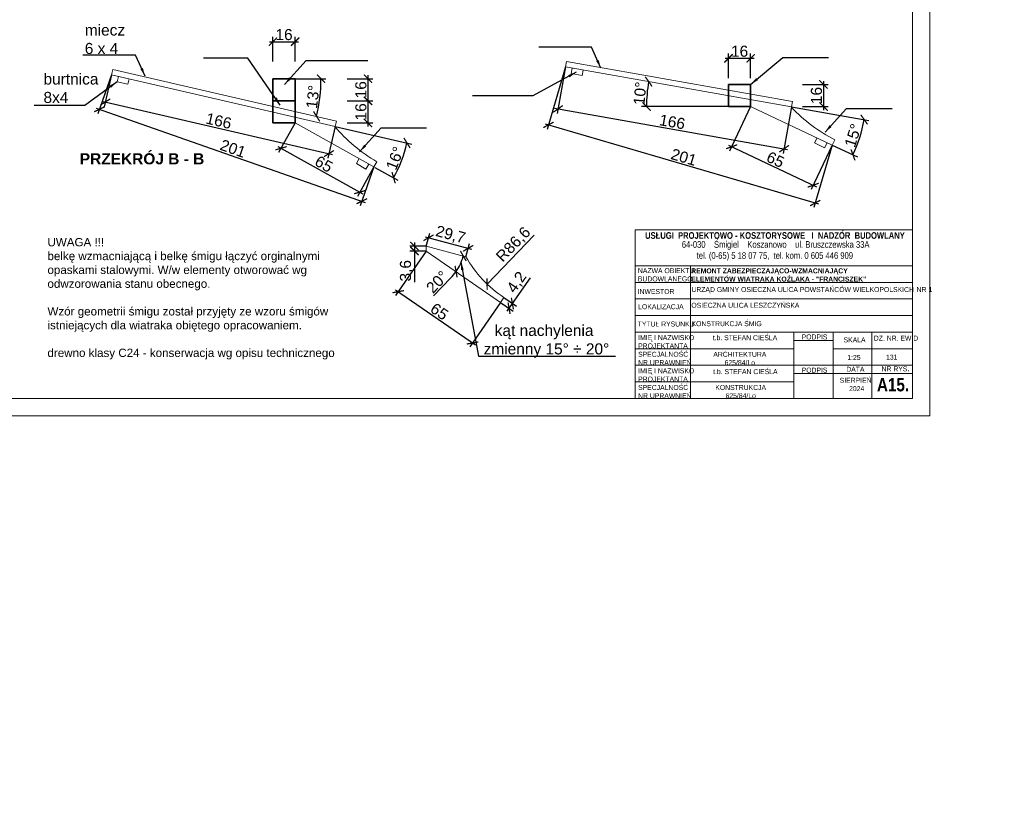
# Model space of a CAD drawing. Header units: millimetres. Extents: x -80660 to 263001, y 590205 to 619905.
# Tile 43 of 64: x 121070 to 128191, y 609684 to 615344. Entities that reach past the tile are written whole.
import ezdxf

# ---------------------------------------------------------------- set-up
doc = ezdxf.new("R2010")
doc.units = ezdxf.units.MM
doc.layers.add('l.c.35', color=6, linetype='Continuous', lineweight=35)
doc.layers.add('l.c.9', color=3, linetype='Continuous', lineweight=9)
doc.styles.add('styl1', font='arial.ttf')
doc.dimstyles.new('stefan', dxfattribs={"dimtxt": 80, "dimasz": 60, "dimexe": 35, "dimexo": 0, "dimgap": 10, "dimtad": 1, "dimdec": 1, "dimlfac": 0.1, "dimtxsty": 'styl1', "dimblk": 'ARCHTICK', "dimcen": 2.5, "dimdle": 25, "dimadec": 0, "dimazin": 0, "dimtfac": 1, "dimtdec": 1, "dimtmove": 0, "dimatfit": 3, "dimfxl": 1, "dimarcsym": 0})

# ---------------------------------------------------------------- blocks, each defined once
blk = doc.blocks.new('_ArchTick')
at = {"color": 0, "const_width": 0.15}
blk.add_lwpolyline([(-0.5, -0.5), (0.5, 0.5)], dxfattribs=at)
blk = doc.blocks.new('*D958')
at = {"layer": 'Defpoints', "color": 0}
for p in [(125017, 615002.6), (126651.7, 614714.4), (126598.2, 614410.8)]:
    blk.add_point(p, dxfattribs=at)
at = {"layer": 'l.c.9', "color": 0, "lineweight": -2}
for p, q in [((125017, 615002.6), (124957.3, 614664.6)), ((126651.7, 614714.4), (126592.1, 614376.3)), ((124938.8, 614703.4), (126622.8, 614406.4))]:
    blk.add_line(p, q, dxfattribs=at)
at = {"layer": 'l.c.9', "color": 0, "lineweight": -2, "xscale": 60, "yscale": 60, "zscale": 60}
for p, rotation in [((124963.4, 614699), 169.999999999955), ((126598.2, 614410.8), 349.999999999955)]:
    blk.add_blockref('_ArchTick', p, dxfattribs=dict(at, rotation=rotation))
at = {"layer": 'l.c.9', "color": 0, "insert": (125789.6, 614605), "char_height": 80, "attachment_point": 5, "rotation": 350, "style": 'styl1'}
blk.add_mtext('166', dxfattribs=at)
blk = doc.blocks.new('*D959')
at = {"layer": 'Defpoints', "color": 0}
for p in [(126356.5, 615065.2), (126196.5, 614921.4), (126356.5, 614921.4)]:
    blk.add_point(p, dxfattribs=at)
at = {"layer": 'l.c.9', "color": 0, "lineweight": -2}
for p, q in [((126171.5, 615065.2), (126381.5, 615065.2)), ((126196.5, 614921.4), (126196.5, 615100.2)), ((126356.5, 614921.4), (126356.5, 615100.2))]:
    blk.add_line(p, q, dxfattribs=at)
at = {"layer": 'l.c.9', "color": 0, "lineweight": -2, "xscale": 60, "yscale": 60, "zscale": 60, "rotation": 180}
blk.add_blockref('_ArchTick', (126196.5, 615065.2), dxfattribs=at)
at = {"layer": 'l.c.9', "color": 0, "lineweight": -2, "xscale": 60, "yscale": 60, "zscale": 60}
blk.add_blockref('_ArchTick', (126356.5, 615065.2), dxfattribs=at)
at = {"layer": 'l.c.9', "color": 0, "insert": (126276.5, 615116), "char_height": 80, "attachment_point": 5, "style": 'styl1'}
blk.add_mtext('16', dxfattribs=at)
blk = doc.blocks.new('*D957')
at = {"layer": 'Defpoints', "color": 0}
for p in [(126732.6, 614875.8), (126732.6, 614715.8), (126883.3, 614715.8)]:
    blk.add_point(p, dxfattribs=at)
at = {"layer": 'l.c.9', "color": 0, "lineweight": -2}
for p, q in [((126732.6, 614875.8), (126918.3, 614875.8)), ((126883.3, 614900.8), (126883.3, 614690.8)), ((126732.6, 614715.8), (126918.3, 614715.8))]:
    blk.add_line(p, q, dxfattribs=at)
at = {"layer": 'l.c.9', "color": 0, "lineweight": -2, "xscale": 60, "yscale": 60, "zscale": 60}
for p, rotation in [((126883.3, 614875.8), 90), ((126883.3, 614715.8), 270)]:
    blk.add_blockref('_ArchTick', p, dxfattribs=dict(at, rotation=rotation))
at = {"layer": 'l.c.9', "color": 0, "insert": (126832.5, 614795.8), "char_height": 80, "attachment_point": 5, "rotation": 90, "style": 'styl1'}
blk.add_mtext('16', dxfattribs=at)
blk = doc.blocks.new('*D960')
at = {"layer": 'Defpoints', "color": 0}
for p in [(125017, 615002.6), (125610.1, 614836.6), (126196.5, 614715.8), (126356.5, 614715.8), (126651.7, 614714.4)]:
    blk.add_point(p, dxfattribs=at)
at = {"layer": 'l.c.9', "color": 0, "lineweight": -2}
blk.add_line((126196.5, 614715.8), (125568.1, 614715.8), dxfattribs=at)
blk.add_arc((126643.5, 614715.8), 1040.4, 170, 180, dxfattribs=at)
at = {"layer": 'l.c.9', "color": 0, "lineweight": -2, "xscale": 60, "yscale": 60, "zscale": 60}
for p, rotation in [((125618.9, 614896.5), 80.00000000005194), ((125603.1, 614715.8), 269.9999999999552)]:
    blk.add_blockref('_ArchTick', p, dxfattribs=dict(at, rotation=rotation))
at = {"layer": 'l.c.9', "color": 0, "insert": (125556.4, 614811), "char_height": 80, "attachment_point": 5, "rotation": 85, "style": 'styl1'}
blk.add_mtext('10%%d', dxfattribs=at)
blk = doc.blocks.new('*D961')
at = {"layer": 'Defpoints', "color": 0}
for p in [(125017, 615002.6), (126946.2, 614437.4), (126823.4, 614018.5)]:
    blk.add_point(p, dxfattribs=at)
at = {"layer": 'l.c.9', "color": 0, "lineweight": -2}
for p, q in [((125017, 615002.6), (124884.4, 614550.1)), ((124870.2, 614590.7), (126847.4, 614011.4)), ((126946.2, 614437.4), (126813.6, 613984.9))]:
    blk.add_line(p, q, dxfattribs=at)
at = {"layer": 'l.c.9', "color": 0, "lineweight": -2, "xscale": 60, "yscale": 60, "zscale": 60}
for p, rotation in [((124894.2, 614583.7), 163.6697156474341), ((126823.4, 614018.5), 343.6697156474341)]:
    blk.add_blockref('_ArchTick', p, dxfattribs=dict(at, rotation=rotation))
at = {"layer": 'l.c.9', "color": 0, "insert": (125873.1, 614349.9), "char_height": 80, "attachment_point": 5, "rotation": 343.66972, "style": 'styl1'}
blk.add_mtext('201', dxfattribs=at)
blk = doc.blocks.new('*D962')
at = {"layer": 'Defpoints', "color": 0}
for p in [(125017, 615002.6), (126356.3, 614715.8), (126651.7, 614714.4), (126946.2, 614437.4), (127131.1, 614449)]:
    blk.add_point(p, dxfattribs=at)
at = {"layer": 'l.c.9', "color": 0, "lineweight": -2}
for p, q in [((126651.7, 614714.4), (127212.2, 614615.6)), ((126946.2, 614437.4), (127128.2, 614351.5))]:
    blk.add_line(p, q, dxfattribs=at)
blk.add_arc((126185, 614796.7), 1008, 334.73102, 350, dxfattribs=at)
at = {"layer": 'l.c.9', "color": 0, "lineweight": -2, "xscale": 60, "yscale": 60, "zscale": 60}
for p, rotation in [((127177.7, 614621.6), 80.00000000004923), ((127096.6, 614366.4), 244.7310202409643)]:
    blk.add_blockref('_ArchTick', p, dxfattribs=dict(at, rotation=rotation))
at = {"layer": 'l.c.9', "color": 0, "insert": (127097.2, 614506.7), "char_height": 80, "attachment_point": 5, "rotation": 72.36551, "style": 'styl1'}
blk.add_mtext('15%%d', dxfattribs=at)
blk = doc.blocks.new('*D963')
at = {"layer": 'Defpoints', "color": 0}
for p in [(126356.5, 614715.8), (126946.2, 614437.4), (126809, 614147)]:
    blk.add_point(p, dxfattribs=at)
at = {"layer": 'l.c.9', "color": 0, "lineweight": -2}
for p, q in [((126356.5, 614715.8), (126204.4, 614393.8)), ((126196.8, 614436.1), (126831.6, 614136.3)), ((126946.2, 614437.4), (126794.1, 614115.3))]:
    blk.add_line(p, q, dxfattribs=at)
at = {"layer": 'l.c.9', "color": 0, "lineweight": -2, "xscale": 60, "yscale": 60, "zscale": 60}
for p, rotation in [((126219.4, 614425.4), 154.7216561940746), ((126809, 614147), 334.7216561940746)]:
    blk.add_blockref('_ArchTick', p, dxfattribs=dict(at, rotation=rotation))
at = {"layer": 'l.c.9', "color": 0, "insert": (126535.9, 614332.2), "char_height": 80, "attachment_point": 5, "rotation": 334.72166, "style": 'styl1'}
blk.add_mtext('65', dxfattribs=at)
blk = doc.blocks.new('*D965')
at = {"layer": 'Defpoints', "color": 0}
for p in [(121743.8, 614984.8), (122901.9, 614917.6), (123061.9, 614917.6), (123234.8, 614734.7), (123361.2, 614611.4)]:
    blk.add_point(p, dxfattribs=at)
at = {"layer": 'l.c.9', "color": 0, "lineweight": -2}
blk.add_line((123061.9, 614917.6), (123283.7, 614917.6), dxfattribs=at)
blk.add_arc((122035, 614917.6), 1213.7, 347, 0, dxfattribs=at)
at = {"layer": 'l.c.9', "color": 0, "lineweight": -2, "xscale": 60, "yscale": 60, "zscale": 60}
for p, rotation in [((123248.7, 614917.6), 90), ((123217.6, 614644.6), 257.0000000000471)]:
    blk.add_blockref('_ArchTick', p, dxfattribs=dict(at, rotation=rotation))
at = {"layer": 'l.c.9', "color": 0, "insert": (123190.3, 614785.9), "char_height": 80, "attachment_point": 5, "rotation": 83.5, "style": 'styl1'}
blk.add_mtext('13%%d', dxfattribs=at)
blk = doc.blocks.new('*D966')
at = {"layer": 'Defpoints', "color": 0}
for p in [(121734.8, 614945.8), (123061.9, 614597.6), (123352.2, 614572.4), (123814.3, 614281.8), (123639.6, 614276)]:
    blk.add_point(p, dxfattribs=at)
at = {"layer": 'l.c.9', "color": 0, "lineweight": -2}
for p, q in [((123352.2, 614572.4), (123905.1, 614444.8)), ((123639.6, 614276), (123804.8, 614184.1))]:
    blk.add_line(p, q, dxfattribs=at)
blk.add_arc((122933.3, 614669.1), 962.4, 330.9014, 347, dxfattribs=at)
at = {"layer": 'l.c.9', "color": 0, "lineweight": -2, "xscale": 60, "yscale": 60, "zscale": 60}
for p, rotation in [((123871, 614452.6), 77.00000000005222), ((123774.2, 614201.1), 240.9014017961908)]:
    blk.add_blockref('_ArchTick', p, dxfattribs=dict(at, rotation=rotation))
at = {"layer": 'l.c.9', "color": 0, "insert": (123784, 614341.7), "char_height": 80, "attachment_point": 5, "rotation": 68.9507, "style": 'styl1'}
blk.add_mtext('16%%d', dxfattribs=at)
blk = doc.blocks.new('*D967')
at = {"layer": 'Defpoints', "color": 0}
for p in [(123437.9, 614917.6), (123437.9, 614757.6), (123588.6, 614757.6)]:
    blk.add_point(p, dxfattribs=at)
at = {"layer": 'l.c.9', "color": 0, "lineweight": -2}
for p, q in [((123588.6, 614942.6), (123588.6, 614732.6)), ((123437.9, 614917.6), (123623.6, 614917.6)), ((123437.9, 614757.6), (123623.6, 614757.6))]:
    blk.add_line(p, q, dxfattribs=at)
at = {"layer": 'l.c.9', "color": 0, "lineweight": -2, "xscale": 60, "yscale": 60, "zscale": 60}
for p, rotation in [((123588.6, 614917.6), 90), ((123588.6, 614757.6), 270)]:
    blk.add_blockref('_ArchTick', p, dxfattribs=dict(at, rotation=rotation))
at = {"layer": 'l.c.9', "color": 0, "insert": (123537.8, 614837.6), "char_height": 80, "attachment_point": 5, "rotation": 90, "style": 'styl1'}
blk.add_mtext('16', dxfattribs=at)
blk = doc.blocks.new('*D968')
at = {"layer": 'Defpoints', "color": 0}
for p in [(123437.9, 614757.6), (123437.9, 614597.6), (123588.6, 614597.6)]:
    blk.add_point(p, dxfattribs=at)
at = {"layer": 'l.c.9', "color": 0, "lineweight": -2}
for p, q in [((123588.6, 614782.6), (123588.6, 614572.6)), ((123437.9, 614757.6), (123623.6, 614757.6)), ((123437.9, 614597.6), (123623.6, 614597.6))]:
    blk.add_line(p, q, dxfattribs=at)
at = {"layer": 'l.c.9', "color": 0, "lineweight": -2, "xscale": 60, "yscale": 60, "zscale": 60}
for p, rotation in [((123588.6, 614757.6), 90), ((123588.6, 614597.6), 270)]:
    blk.add_blockref('_ArchTick', p, dxfattribs=dict(at, rotation=rotation))
at = {"layer": 'l.c.9', "color": 0, "insert": (123537.8, 614677.6), "char_height": 80, "attachment_point": 5, "rotation": 90, "style": 'styl1'}
blk.add_mtext('16', dxfattribs=at)
blk = doc.blocks.new('*D969')
at = {"layer": 'Defpoints', "color": 0}
for p in [(121734.8, 614945.8), (123631.8, 614280.4), (123544.4, 614031.3)]:
    blk.add_point(p, dxfattribs=at)
at = {"layer": 'l.c.9', "color": 0, "lineweight": -2}
for p, q in [((121734.8, 614945.8), (121635.8, 614663.7)), ((121623.8, 614705), (123568, 614023)), ((123631.8, 614280.4), (123532.8, 613998.3))]:
    blk.add_line(p, q, dxfattribs=at)
at = {"layer": 'l.c.9', "color": 0, "lineweight": -2, "xscale": 60, "yscale": 60, "zscale": 60}
for p, rotation in [((121647.4, 614696.7), 160.6697156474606), ((123544.4, 614031.3), 340.6697156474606)]:
    blk.add_blockref('_ArchTick', p, dxfattribs=dict(at, rotation=rotation))
at = {"layer": 'l.c.9', "color": 0, "insert": (122612.7, 614412), "char_height": 80, "attachment_point": 5, "rotation": 340.66972, "style": 'styl1'}
blk.add_mtext('201', dxfattribs=at)
blk = doc.blocks.new('*D971')
at = {"layer": 'Defpoints', "color": 0}
for p in [(123061.9, 615185.2), (122901.9, 615041.4), (123061.9, 615041.4)]:
    blk.add_point(p, dxfattribs=at)
at = {"layer": 'l.c.9', "color": 0, "lineweight": -2}
for p, q in [((122901.9, 615041.4), (122901.9, 615220.2)), ((123061.9, 615041.4), (123061.9, 615220.2)), ((122876.9, 615185.2), (123086.9, 615185.2))]:
    blk.add_line(p, q, dxfattribs=at)
at = {"layer": 'l.c.9', "color": 0, "lineweight": -2, "xscale": 60, "yscale": 60, "zscale": 60, "rotation": 180}
blk.add_blockref('_ArchTick', (122901.9, 615185.2), dxfattribs=at)
at = {"layer": 'l.c.9', "color": 0, "lineweight": -2, "xscale": 60, "yscale": 60, "zscale": 60}
blk.add_blockref('_ArchTick', (123061.9, 615185.2), dxfattribs=at)
at = {"layer": 'l.c.9', "color": 0, "insert": (122981.9, 615236), "char_height": 80, "attachment_point": 5, "style": 'styl1'}
blk.add_mtext('16', dxfattribs=at)
blk = doc.blocks.new('*D964')
at = {"layer": 'Defpoints', "color": 0}
for p in [(123061.9, 614597.6), (123631.8, 614280.4), (123529.8, 614097.1)]:
    blk.add_point(p, dxfattribs=at)
at = {"layer": 'l.c.9', "color": 0, "lineweight": -2}
for p, q in [((123061.9, 614597.6), (122942.8, 614383.7)), ((122938, 614426.5), (123551.6, 614085)), ((123631.8, 614280.4), (123512.7, 614066.5))]:
    blk.add_line(p, q, dxfattribs=at)
at = {"layer": 'l.c.9', "color": 0, "lineweight": -2, "xscale": 60, "yscale": 60, "zscale": 60}
for p, rotation in [((122959.9, 614414.3), 150.9014017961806), ((123529.8, 614097.1), 330.9014017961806)]:
    blk.add_blockref('_ArchTick', p, dxfattribs=dict(at, rotation=rotation))
at = {"layer": 'l.c.9', "color": 0, "insert": (123269.5, 614300.1), "char_height": 80, "attachment_point": 5, "rotation": 330.9014, "style": 'styl1'}
blk.add_mtext('65', dxfattribs=at)
blk = doc.blocks.new('*D970')
at = {"layer": 'Defpoints', "color": 0}
for p in [(121734.8, 614945.8), (123352.2, 614572.4), (123306.9, 614375.9)]:
    blk.add_point(p, dxfattribs=at)
at = {"layer": 'l.c.9', "color": 0, "lineweight": -2}
for p, q in [((121734.8, 614945.8), (121681.6, 614715.2)), ((121665.1, 614755), (123331.2, 614370.3)), ((123352.2, 614572.4), (123299, 614341.8))]:
    blk.add_line(p, q, dxfattribs=at)
at = {"layer": 'l.c.9', "color": 0, "lineweight": -2, "xscale": 60, "yscale": 60, "zscale": 60}
for p, rotation in [((121689.4, 614749.3), 166.9999999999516), ((123306.9, 614375.9), 346.9999999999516)]:
    blk.add_blockref('_ArchTick', p, dxfattribs=dict(at, rotation=rotation))
at = {"layer": 'l.c.9', "color": 0, "insert": (122509.6, 614612.2), "char_height": 80, "attachment_point": 5, "rotation": 347, "style": 'styl1'}
blk.add_mtext('166', dxfattribs=at)
blk = doc.blocks.new('*D972')
at = {"layer": 'Defpoints', "color": 0}
for p in [(124010.8, 613707), (123925.4, 613671.1), (124010.8, 613671.1)]:
    blk.add_point(p, dxfattribs=at)
at = {"layer": 'l.c.9', "color": 0, "lineweight": -2}
for p, q in [((124010.8, 613707), (123890.4, 613707)), ((123925.4, 613732), (123925.4, 613671.1)), ((124010.8, 613671.1), (123890.4, 613671.1)), ((123925.4, 613671.1), (123925.4, 613445.6))]:
    blk.add_line(p, q, dxfattribs=at)
at = {"layer": 'l.c.9', "color": 0, "lineweight": -2, "xscale": 60, "yscale": 60, "zscale": 60}
for p, rotation in [((123925.4, 613707), 90), ((123925.4, 613671.1), 270)]:
    blk.add_blockref('_ArchTick', p, dxfattribs=dict(at, rotation=rotation))
at = {"layer": 'l.c.9', "color": 0, "insert": (123867.3, 613528.3), "char_height": 80, "attachment_point": 5, "rotation": 90, "style": 'styl1'}
blk.add_mtext('3,6', dxfattribs=at)
blk = doc.blocks.new('*D973')
at = {"layer": 'Defpoints', "color": 0}
for p in [(124548.2, 613299.9), (124572.1, 613334.1), (124633.3, 613291.3)]:
    blk.add_point(p, dxfattribs=at)
at = {"layer": 'l.c.9', "color": 0, "lineweight": -2}
for p, q in [((124633.3, 613291.3), (124764.1, 613478.1)), ((124548.2, 613299.9), (124638, 613237)), ((124572.1, 613334.1), (124661.9, 613271.2)), ((124595, 613236.6), (124633.3, 613291.3))]:
    blk.add_line(p, q, dxfattribs=at)
at = {"layer": 'l.c.9', "color": 0, "lineweight": -2, "xscale": 60, "yscale": 60, "zscale": 60}
for p, rotation in [((124609.3, 613257.1), 235.0000000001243), ((124633.3, 613291.3), 55.00000000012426)]:
    blk.add_blockref('_ArchTick', p, dxfattribs=dict(at, rotation=rotation))
at = {"layer": 'l.c.9', "color": 0, "insert": (124668.3, 613442.6), "char_height": 80, "attachment_point": 5, "rotation": 55, "style": 'styl1'}
blk.add_mtext('4,2', dxfattribs=at)
blk = doc.blocks.new('*D974')
at = {"layer": 'Defpoints', "color": 0}
for p in [(124010.8, 613707), (124010.8, 613671.1), (124265.2, 613595.8), (124297.3, 613630.3), (124548.2, 613299.9)]:
    blk.add_point(p, dxfattribs=at)
at = {"layer": 'l.c.9', "color": 0, "lineweight": -2}
blk.add_line((124187.9, 613476.1), (124063.9, 613348), dxfattribs=at)
for start, end in [(325.36041, 345), (315.92643, 325.36041)]:
    blk.add_arc((123925.8, 613729.8), 364.8, start, end, dxfattribs=at)
at = {"layer": 'l.c.9', "color": 0, "lineweight": -2, "xscale": 60, "yscale": 60, "zscale": 60}
for p, rotation in [((124278.2, 613635.4), 75.0000000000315), ((124226, 613522.4), 235.3604059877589)]:
    blk.add_blockref('_ArchTick', p, dxfattribs=dict(at, rotation=rotation))
at = {"layer": 'l.c.9', "color": 0, "insert": (124089.4, 613447.4), "char_height": 80, "attachment_point": 5, "rotation": 45.92643, "style": 'styl1'}
blk.add_mtext('20%%d', dxfattribs=at)
blk = doc.blocks.new('*D975')
at = {"layer": 'Defpoints', "color": 0}
for p in [(125052.1, 614055.2), (124450.3, 613432.2)]:
    blk.add_point(p, dxfattribs=at)
at = {"layer": 'l.c.9', "color": 0, "lineweight": -2}
blk.add_line((124790.9, 613784.8), (124450.3, 613432.2), dxfattribs=at)
at = {"layer": 'l.c.9', "color": 0, "lineweight": -2, "xscale": 60, "yscale": 60, "zscale": 60, "rotation": 225.9871472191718}
blk.add_blockref('_ArchTick', (124450.3, 613432.2), dxfattribs=at)
at = {"layer": 'l.c.9', "color": 0, "insert": (124643.5, 613715.7), "char_height": 80, "attachment_point": 5, "rotation": 45.98715, "style": 'styl1'}
blk.add_mtext('R86,6', dxfattribs=at)
blk = doc.blocks.new('*D976')
at = {"layer": 'Defpoints', "color": 0}
for p in [(124010.8, 613707), (124313.5, 613690.6), (124297.3, 613630.3)]:
    blk.add_point(p, dxfattribs=at)
at = {"layer": 'l.c.9', "color": 0, "lineweight": -2}
for p, q in [((124010.8, 613707), (124036, 613801.1)), ((124002.8, 613773.8), (124337.6, 613684.1)), ((124297.3, 613630.3), (124322.5, 613724.4))]:
    blk.add_line(p, q, dxfattribs=at)
at = {"layer": 'l.c.9', "color": 0, "lineweight": -2, "xscale": 60, "yscale": 60, "zscale": 60}
for p, rotation in [((124027, 613767.3), 165.0000000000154), ((124313.5, 613690.6), 345.0000000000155)]:
    blk.add_blockref('_ArchTick', p, dxfattribs=dict(at, rotation=rotation))
at = {"layer": 'l.c.9', "color": 0, "insert": (124185.2, 613785), "char_height": 80, "attachment_point": 5, "rotation": 345, "style": 'styl1'}
blk.add_mtext('29,7', dxfattribs=at)
blk = doc.blocks.new('*D977')
at = {"layer": 'Defpoints', "color": 0}
for p in [(124010.8, 613671.1), (124548.2, 613299.9), (124345.1, 613006)]:
    blk.add_point(p, dxfattribs=at)
at = {"layer": 'l.c.9', "color": 0, "lineweight": -2}
for p, q in [((124010.8, 613671.1), (123787.9, 613348.4)), ((123787.2, 613391.4), (124365.7, 612991.8)), ((124548.2, 613299.9), (124325.2, 612977.2))]:
    blk.add_line(p, q, dxfattribs=at)
at = {"layer": 'l.c.9', "color": 0, "lineweight": -2, "xscale": 60, "yscale": 60, "zscale": 60}
for p, rotation in [((123807.8, 613377.2), 145.3604059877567), ((124345.1, 613006), 325.3604059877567)]:
    blk.add_blockref('_ArchTick', p, dxfattribs=dict(at, rotation=rotation))
at = {"layer": 'l.c.9', "color": 0, "insert": (124105.4, 613233.4), "char_height": 80, "attachment_point": 5, "rotation": 325.36041, "style": 'styl1'}
blk.add_mtext('65', dxfattribs=at)

msp = doc.modelspace()

# ---------------------------------------------------------------- linework, layer by layer
at = {"layer": 'l.c.35', "color": 0}
for p, q in [((122901.86, 614757.58), (122901.86, 614917.58)), ((122901.86, 614917.58), (123061.86, 614917.58)), ((123061.86, 614757.58), (123061.86, 614917.58)), ((126196.53, 614875.84), (126356.53, 614875.84)), ((126196.53, 614875.84), (126196.53, 614715.84)), ((126356.53, 614875.84), (126356.53, 614715.84)), ((122901.86, 614757.58), (122901.86, 614597.58)), ((122901.86, 614757.58), (123061.86, 614757.58)), ((123061.86, 614757.58), (123061.86, 614597.58)), ((126196.53, 614715.84), (126356.53, 614715.84)), ((122901.86, 614597.58), (123061.86, 614597.58))]:
    msp.add_line(p, q, dxfattribs=at)
at = {"layer": 'l.c.9', "color": 0}
for p, q in [((127651.61, 619904.52), (127651.61, 612479.52)), ((127526.61, 619654.52), (127526.61, 612604.52)), ((125023.9, 615042.04), (125016.96, 615002.64)), ((126651.74, 614714.39), (125016.96, 615002.64)), ((126658.69, 614753.78), (125023.9, 615042.04)), ((125066.2, 614993.96), (125059.25, 614954.57)), ((121743.79, 614984.8), (121734.79, 614945.83)), ((123352.25, 614572.41), (121734.79, 614945.83)), ((123361.24, 614611.38), (121743.79, 614984.8)), ((121783.51, 614934.58), (121774.51, 614895.61)), ((125059.25, 614954.57), (125138.04, 614940.68)), ((125144.98, 614980.07), (125138.04, 614940.68)), ((121774.51, 614895.61), (121852.46, 614877.61)), ((121861.46, 614916.58), (121852.46, 614877.61)), ((126946.17, 614437.4), (126356.28, 614715.84)), ((126658.69, 614753.78), (126651.74, 614714.39)), ((123631.77, 614280.39), (123061.86, 614597.58)), ((123361.24, 614611.38), (123352.25, 614572.41)), ((126837.49, 614490.63), (126818.6, 614453.56)), ((126818.6, 614453.56), (126889.88, 614417.24)), ((126908.77, 614454.31), (126889.88, 614417.24)), ((126965.15, 614474.65), (126946.23, 614437.52)), ((123526.03, 614339.24), (123505.22, 614303.2)), ((123505.22, 614303.2), (123574.51, 614263.2)), ((123595.31, 614299.24), (123574.51, 614263.2)), ((123652.68, 614316.6), (123631.84, 614280.51)), ((127526.61, 613824.58), (125521.09, 613824.58)), ((125521.09, 613824.58), (125521.09, 612604.52)), ((127526.61, 613824.58), (127526.61, 612604.52)), ((127526.61, 613824.58), (127526.61, 612604.52)), ((127526.61, 613824.58), (127526.61, 612604.52)), ((124297.3, 613630.28), (124010.82, 613707.05)), ((124010.82, 613707.05), (124010.82, 613671.11)), ((124548.16, 613299.87), (124010.82, 613671.11)), ((125521.09, 613564.52), (127526.61, 613564.52)), ((125922.3, 613564.52), (125922.3, 612604.52)), ((125521.09, 613444.52), (127526.61, 613444.52)), ((124572.15, 613334.12), (124548.16, 613299.87)), ((125521.09, 613324.52), (127526.61, 613324.52)), ((125521.09, 613204.52), (127526.61, 613204.52)), ((125521.09, 613084.52), (127526.61, 613084.52)), ((126668.44, 613084.52), (126668.44, 612604.52)), ((126954.27, 613084.52), (126954.27, 612604.52)), ((127232.92, 613084.52), (127232.92, 612604.52)), ((126668.44, 613024.52), (126954.27, 613024.52)), ((125521.09, 612964.52), (126668.44, 612964.52)), ((126954.27, 612964.52), (127526.61, 612964.52)), ((125521.09, 612844.52), (127526.61, 612844.52)), ((126668.44, 612784.52), (127526.61, 612784.52)), ((125521.09, 612724.52), (126668.44, 612724.52)), ((117901.61, 612604.52), (127526.61, 612604.52)), ((125521.09, 612604.52), (127526.61, 612604.52)), ((117151.61, 612479.52), (127651.61, 612479.52))]:
    msp.add_line(p, q, dxfattribs=at)
for centre, radius, start, end in [((127531.33, 615558.3), 1222.64, 223.987953, 242.41395), ((124274.79, 615369.13), 1222.64, 220.578916, 239.41395), ((125052.12, 614055.16), 866.18, 209.37451, 236.349667)]:
    msp.add_arc(centre, radius, start, end, dxfattribs=at)

# ---------------------------------------------------------------- texts
at = {"layer": 'l.c.9', "color": 0, "attachment_point": 1}
for s, insert, char_height, width in [('\\pl79.9259;{\\fArial|b0|i0|c238|p34;miecz \\P6 x 4}', (118535.15, 615290.77), 80, 2924.252), ('\\pl79.9259;{\\fArial|b0|i0|c238|p34;miecz \\P6 x 4}', (121460.68, 615309.59), 80, 2924.252), ('\\pl79.9259;{\\fArial|b0|i0|c238|p34;bursztyk}', (120095.36, 615227.03), 80, 2924.252), ('\\pl79.9259;{\\fArial|b0|i0|c238|p34;szpica}', (119325.62, 615169.83), 80, 2924.252), ('\\pl79.9259;{\\fArial|b0|i0|c238|p34;burtnica\\P8x4}', (118162.28, 615005.08), 80, 2924.252), ('\\pl79.9259;{\\fArial|b0|i0|c238|p34;burtnica\\P8x4}', (121161.98, 614955.45), 80, 2924.252), ('\\pl79.9259;{\\fArial|b0|i0|c238|p34;knapa}', (120587.2, 614600.61), 80, 2924.252), ('\\pl79.9259;{\\fArial|b1|i0|c238|p34;PRZEKRÓJ A - A}', (118557.41, 614375.32), 80, 2924.252), ('\\pl79.9259;{\\fArial|b1|i0|c238|p34;PRZEKRÓJ B - B}', (121424.66, 614378.01), 80, 2924.252), ('\\pl59.9444;{\\fArial|b1|i0|c238|p34;\\H1.333x;ZESTAWIENIE DREWNA\\fArial|b0|i0|c238|p34;\\P\\H0.7502x;  }', (118185.61, 613863.01), 60, 2924.252), ('\\pl59.9444;{\\fArial|b0|i0|c238|p34;dlugość \\P[cm]}', (119198.93, 613716.75), 60, 2924.252), ('\\pl59.9444;{\\fArial|b0|i0|c238|p34;liczba\\P[szt.]}', (119668.93, 613716.75), 60, 2924.252), ('\\pl59.9444;{\\fArial|b0|i0|c238|p34;objętość\\P[m3]}', (120138.93, 613716.75), 60, 2924.252), ('\\pl59.9444;{\\fArial|b0|i0|c238|p34;UWAGA !!!\\Pbelkę wzmacniającą i belkę śmigu łączyć orginalnymi\\Popaskami stalowymi. W/w elementy otworować wg \\Podwzorowania stanu obecnego.\\P\\PWzór geometrii śmigu został przyjęty ze wzoru śmigów \\Pistniejących dla wiatraka obiętego opracowaniem.\\P\\Pdrewno klasy C24 - konserwacja wg opisu technicznego}', (121210.81, 613765.07), 60, 2924.252), ('{\\fArial Narrow|b0|i0|c238|p34;64-030    Śmigiel    Koszanowo    ul. Bruszczewska 33A\\P       tel. (0-65) 5 18 07 75,  tel. kom. 0 605 446 909}', (125858.94, 613742.7), 48, 2290.2321), ('\\pl59.9444;{\\fArial|b0|i0|c238|p34;numer\\Pelementu }', (118258.93, 613716.75), 60, 2924.252), ('\\pl59.9444;{\\fArial|b0|i0|c238|p34;nazwa\\Pelementu }', (118728.93, 613716.75), 60, 2924.252), ('\\pl59.9444;{\\fArial|b0|i0|c238|p34;1}', (118258.93, 613496.75), 60, 2924.252), ('\\pl59.9444;{\\fArial|b0|i0|c238|p34;szpica}', (118728.93, 613496.75), 60, 2924.252), ('\\pl59.9444;{\\fArial|b0|i0|c238|p34;831,0}', (119198.93, 613496.75), 60, 2924.252), ('\\pl59.9444;{\\fArial|b0|i0|c238|p34;4}', (119668.93, 613496.75), 60, 2924.252), ('\\pl59.9444;{\\fArial|b0|i0|c238|p34;0,850}', (120138.93, 613496.75), 60, 2924.252), ('\\pxse0.83333;{\\fArial Narrow|b0|i0|c238|p34;NAZWA OBIEKTU\\PBUDOWLANEGO}', (125541.14, 613547.25), 36, 504.1119), ('{\\fArial Narrow|b0|i0|c238|p34;\\H0.75x;URZĄD GMINY OSIECZNA ULICA POWSTAŃCÓW WIELKOPOLSKICH\\fArial|b1|i0|c238|p34;\\H1.3334x; \\fArial|b0|i0|c238|p34;\\H0.749963x;NR 1\\fArial|b1|i0|c238|p34;\\H1.3334x;  }', (125928.13, 613410.73), 48, 2593.0667), ('\\pl59.9444;{\\fArial|b0|i0|c238|p34;2}', (118258.93, 613386.75), 60, 2924.252), ('\\pl59.9444;{\\fArial|b0|i0|c238|p34;miecz}', (118728.93, 613386.75), 60, 2924.252), ('\\pl59.9444;{\\fArial|b0|i0|c238|p34;166,0}', (119198.93, 613386.75), 60, 2924.252), ('\\pl59.9444;{\\fArial|b0|i0|c238|p34;48}', (119668.93, 613386.75), 60, 2924.252), ('\\pl59.9444;{\\fArial|b0|i0|c238|p34;0.191}', (120138.93, 613386.75), 60, 2924.252), ('\\pxse0.83333;{\\fArial Narrow|b0|i0|c238|p34;INWESTOR}', (125539.61, 613396.06), 36, 504.1119), ('\\pl59.9444;{\\fArial|b0|i0|c238|p34;burtnica}', (118728.93, 613276.75), 60, 2924.252), ('{\\fArial Narrow|b0|i0|c238|p34;LOKALIZACJA}', (125543.01, 613286.53), 36, 504.1119), ('{\\fArial Narrow|b0|i0|c238|p34;\\H0.75x;OSIECZNA ULICA LESZCZYŃSKA\\fArial|b1|i0|c238|p34;\\H1.3333x;       }', (125927.79, 613296.59), 48, 2593.0667), ('\\pl59.9444;{\\fArial|b0|i0|c238|p34;3}', (118258.93, 613276.75), 60, 2924.252), ('\\pl59.9444;{\\fArial|b0|i0|c238|p34;750,0}', (119198.93, 613276.75), 60, 2924.252), ('\\pl59.9444;{\\fArial|b0|i0|c238|p34;8}', (119668.93, 613276.75), 60, 2924.252), ('\\pl59.9444;{\\fArial|b0|i0|c238|p34;0,192}', (120138.93, 613276.75), 60, 2924.252), ('\\pl59.9444;{\\fArial|b0|i0|c238|p34;4}', (118258.93, 613166.75), 60, 2924.252), ('\\pl59.9444;{\\fArial|b0|i0|c238|p34;knapa}', (118728.93, 613166.75), 60, 2924.252), ('\\pl59.9444;{\\fArial|b0|i0|c238|p34;61,0}', (119198.93, 613166.75), 60, 2924.252), ('\\pl59.9444;{\\fArial|b0|i0|c238|p34;48}', (119668.93, 613166.75), 60, 2924.252), ('\\pl59.9444;{\\fArial|b0|i0|c238|p34;0,246}', (120138.93, 613166.75), 60, 2924.252), ('\\pl79.9259;{\\fArial|b0|i0|c238|p34;kąt nachylenia  \\P\\pl0;zmienny 15° \\fArial|b0|i0|c238|p32;÷ 20°}', (124425.45, 613136.79), 80, 2924.252), ('{\\fArial Narrow|b0|i0|c238|p34;TYTUŁ RYSUNKU}', (125539.72, 613161.25), 36, 504.1119), ('\\pxse0.83333;{\\fArial Narrow|b0|i0|c238|p34;IMIĘ I NAZWISKO\\P\\pse0.83333;PROJEKTANTA}', (125542.87, 613062.8), 36, 504.1119), ('{\\fArial Narrow|b0|i0|c238|p34;PODPIS}', (126725.35, 613067.74), 36, 293.4624), ('\\pl59.9444;{\\fArial|b0|i0|c238|p34;5}', (118258.93, 613056.75), 60, 2924.252), ('\\pl59.9444;{\\fArial|b0|i0|c238|p34;bursztyk}', (118728.93, 613056.75), 60, 2924.252), ('\\pl59.9444;{\\fArial|b0|i0|c238|p34;900,0}', (119198.93, 613056.75), 60, 2924.252), ('\\pl59.9444;{\\fArial|b0|i0|c238|p34;2}', (119668.93, 613056.75), 60, 2924.252), ('\\pl59.9444;{\\fArial|b0|i0|c238|p34;0,691}', (120138.93, 613056.75), 60, 2924.252), ('{\\fArial Narrow|b0|i0|c238|p34;SKALA}', (127028.59, 613046.67), 36, 504.1119), ('{\\fArial|b1|i0|c238|p34;              \\fArial Narrow|b1|i0|c238|p34;   \\fArial Narrow|b0|i0|c238|p34; \\H0.75x; DZ. NR. EWID }', (126912.16, 613058.96), 48, 2593.0667), ('\\pl59.9444;{\\fArial|b0|i0|c238|p34;razem}', (118258.93, 612946.75), 60, 2924.252), ('\\pl59.9444;{\\fArial|b0|i0|c238|p34;2,170}', (120138.93, 612946.75), 60, 2924.252), ('\\pxse0.83333;{\\fArial Narrow|b0|i0|c238|p34;SPECJALNOŚĆ\\PNR UPRAWNIEŃ}', (125542.74, 612942.16), 36, 504.1119), ('{\\fArial Narrow|b0|i0|c238|p34;1:25}', (127055.76, 612919.32), 36, 194.8968), ('{\\fArial Narrow|b0|i0|c238|p34;131}', (127335.8, 612921.69), 36, 2593.0667), ('\\pxse0.83333;{\\fArial Narrow|b0|i0|c238|p34;IMIĘ I NAZWISKO\\P\\pse0.83333;PROJEKTANTA}', (125542.87, 612822.8), 36, 504.1119), ('{\\fArial Narrow|b0|i0|c238|p34;PODPIS}', (126725.35, 612827.74), 36, 293.4624), ('{\\fArial Narrow|b0|i0|c238|p34;DATA}', (127048.2, 612833.89), 36, 504.1119), ('{\\fArial Narrow|b0|i0|c238|p34;\\H0.75x;NR RYS}.', (127303.38, 612848.91), 48, 319.4794), ('{\\fArial|b1|i0|c238|p34;  \\fArial Narrow|b0|i0|c238|p34;SIERPIEŃ\\P       2024}', (126972.61, 612754.05), 36, 567.3412), ('{\\fArial Narrow|b1|i0|c238|p34;A15.}', (127270.07, 612752.04), 96, 1666.1333), ('\\pxse0.83333;{\\fArial Narrow|b0|i0|c238|p34;SPECJALNOŚĆ\\PNR UPRAWNIEŃ}', (125542.74, 612702.16), 36, 504.1119)]:
    msp.add_mtext(s, dxfattribs=dict(at, insert=insert, char_height=char_height, width=width))
at = {"layer": 'l.c.9', "color": 0}
for s, insert, char_height, attachment_point in [('{\\fArial Narrow|b1|i0|c238|p34;USŁUGI  PROJEKTOWO - KOSZTORYSOWE   I  NADZÓR  BUDOWLANY\\fArial Narrow|b0|i0|c238|p34;  \\P                              }', (125593, 613807.4), 48, 1), ('{\\fArial|b1|i0|c238|p34;\\P\\pxse0.8125;\\fArial Narrow|b1|i0|c238|p34;\\H0.9x;REMONT ZABEZPIECZAJĄCO-WZMACNIAJĄCY\\PELEMENTÓW WIATRAKA KOŹLAKA - "FRANCISZEK"}', (125926.79, 613612.63), 40, 1), ('{\\fArial Narrow|b0|i0|c238|p34;KONSTRUKCJA ŚMIG}', (125929.36, 613163.7), 36, 1), ('{\\fArial Narrow|b0|i0|c238|p34;t.b. STEFAN CIEŚLA}', (126082.92, 613062.12), 36, 1), ('\\P\\pxse0.83333;{\\fArial Narrow|b0|i0|c238|p34;ARCHITEKTURA\\P625/84/Lo}', (126278.28, 612923.73), 36, 5), ('{\\fArial Narrow|b0|i0|c238|p34;t.b. STEFAN CIEŚLA}', (126085.37, 612816.79), 36, 1), ('\\P\\pxse0.83333;{\\fArial Narrow|b0|i0|c238|p34;KONSTRUKCJA\\P625/84/Lo}', (126284.49, 612684.11), 36, 5)]:
    msp.add_mtext(s, dxfattribs=dict(at, insert=insert, char_height=char_height, attachment_point=attachment_point))

# ---------------------------------------------------------------- dimensions: what is measured, and where the dimension line sits
for base, p1, p2, picture, middle in [((123061.86, 615185.19), (122901.86, 615041.39), (123061.86, 615041.39), '*D971', (122981.86, 615236.04)), ((126356.53, 615065.17), (126196.53, 614921.37), (126356.53, 614921.37), '*D959', (126276.53, 615116.02))]:
    dim = msp.add_linear_dim(base=base, p1=p1, p2=p2, dimstyle='stefan', dxfattribs=at)
    dim.commit()
    dim.dimension.update_dxf_attribs({"geometry": picture, "text_midpoint": middle})
for p1, p2, distance, picture, middle in [((125016.96, 615002.64), (126946.17, 614437.4), -436.56, '*D961', (125873.11, 614349.87)), ((125016.96, 615002.64), (126651.74, 614714.39), -308.28, '*D958', (125789.65, 614604.99)), ((121734.79, 614945.83), (123631.77, 614280.39), -263.99, '*D969', (122612.73, 614411.98)), ((121734.79, 614945.83), (123352.25, 614572.41), -201.65, '*D970', (122509.59, 614612.18)), ((124010.82, 613707.05), (124297.3, 613630.28), 62.41, '*D976', (124185.24, 613785.04)), ((124548.16, 613299.87), (124572.15, 613334.12), -74.63, '*D973', (124668.31, 613442.6))]:
    dim = msp.add_aligned_dim(p1=p1, p2=p2, distance=distance, dimstyle='stefan', dxfattribs=at)
    dim.commit()
    dim.dimension.update_dxf_attribs({"geometry": picture, "text_midpoint": middle})
for base, line1, line2, picture, middle in [((125610.09, 614836.63), ((126651.74, 614714.39), (125016.96, 615002.64)), ((126196.53, 614715.84), (126356.53, 614715.84)), '*D960', (125556.36, 614810.95)), ((127131.13, 614448.97), ((126946.17, 614437.4), (126356.28, 614715.84)), ((126651.74, 614714.39), (125016.96, 615002.64)), '*D962', (127097.18, 614506.72)), ((123814.3, 614281.8), ((123639.64, 614276.01), (123061.86, 614597.58)), ((123352.25, 614572.41), (121734.79, 614945.83)), '*D966', (123784.01, 614341.73)), ((123234.83, 614734.69), ((123361.24, 614611.38), (121743.79, 614984.8)), ((122901.86, 614917.58), (123061.86, 614917.58)), '*D965', (123190.34, 614785.94)), ((124265.16, 613595.83), ((124548.16, 613299.87), (124010.82, 613671.11)), ((124297.3, 613630.28), (124010.82, 613707.05)), '*D974', (124089.4, 613447.37))]:
    dim = msp.add_angular_dim_2l(base=base, line1=line1, line2=line2, dimstyle='stefan', dxfattribs=at)
    dim.commit()
    dim.dimension.update_dxf_attribs({"geometry": picture, "text_midpoint": middle})
for base, p1, p2, picture, middle in [((123588.64, 614757.58), (123437.89, 614917.58), (123437.89, 614757.58), '*D967', (123537.79, 614837.58)), ((126883.31, 614715.84), (126732.56, 614875.84), (126732.56, 614715.84), '*D957', (126832.46, 614795.84)), ((123588.64, 614597.58), (123437.89, 614757.58), (123437.89, 614597.58), '*D968', (123537.79, 614677.58)), ((123925.35, 613671.11), (124010.82, 613707.05), (124010.82, 613671.11), '*D972', (123867.28, 613528.34))]:
    dim = msp.add_linear_dim(base=base, p1=p1, p2=p2, angle=90, dimstyle='stefan', dxfattribs=at)
    dim.commit()
    dim.dimension.update_dxf_attribs({"geometry": picture, "text_midpoint": middle})
for p1, p2, distance, picture, middle in [((126356.53, 614715.84), (126946.17, 614437.4), -321.15, '*D963', (126535.92, 614332.2)), ((123061.86, 614597.58), (123631.77, 614280.39), -209.75, '*D964', (123269.54, 614300.14)), ((124010.82, 613671.11), (124548.16, 613299.87), -357.19, '*D977', (124105.36, 613233.44))]:
    dim = msp.add_aligned_dim(p1=p1, p2=p2, distance=distance, text='65', dimstyle='stefan', dxfattribs=at)
    dim.commit()
    dim.dimension.update_dxf_attribs({"geometry": picture, "text_midpoint": middle})
dim = msp.add_radius_dim(center=(125052.12, 614055.16), mpoint=(124450.28, 613432.21), dimstyle='stefan', dxfattribs=at)
dim.commit()
dim.dimension.update_dxf_attribs({"geometry": '*D975', "text_midpoint": (124685.22, 613675.39), "dimtype": 164})

# ---------------------------------------------------------------- leaders
for points in [[(125273.31, 614993.41), (125205.15, 615145.1), (124823.38, 615145.1)], [(121976.36, 614936.56), (121908.2, 615088.24), (121526.43, 615088.24)], [(122954.52, 614726.88), (122720.02, 615066.31), (122399.68, 615066.31)], [(126356.53, 614875.84), (126589.69, 615070.64), (126919.66, 615070.64)], [(122985.65, 614876.12), (123141.78, 615048.31), (123588.88, 615048.31)], [(125094.21, 614963.83), (124780.13, 614792.44), (124345.7, 614792.44)], [(121774.51, 614895.61), (121542, 614724.22), (121174.51, 614724.22)], [(126894.58, 614530.52), (127050.71, 614702.72), (127379.33, 614702.72)], [(123528.41, 614389.51), (123684.54, 614561.71), (124013.15, 614561.71)], [(124261.16, 613593.16), (124388.66, 612911.14), (125379.64, 612911.14)]]:
    msp.add_leader(points, dimstyle='stefan', override={"dimgap": 10, "dimtad": 0}, dxfattribs=at)

doc.saveas('drawing.dxf')
